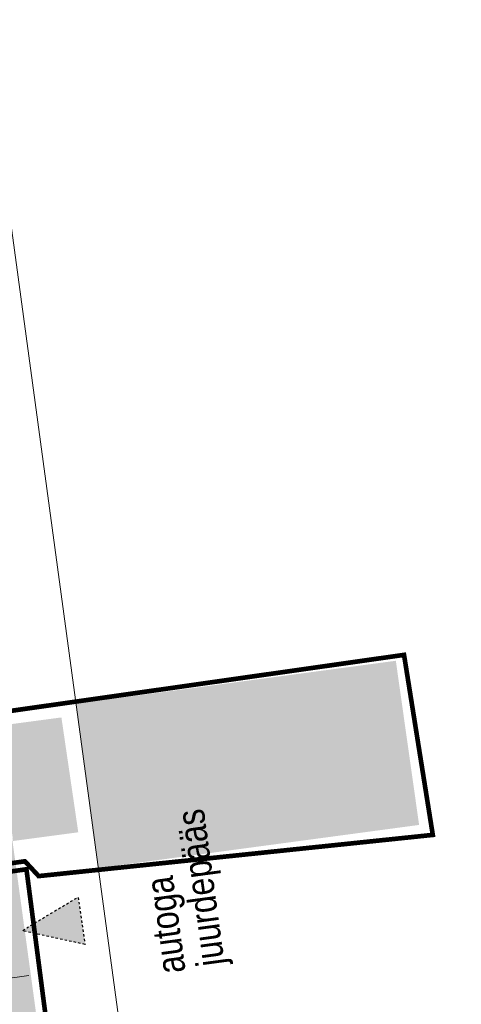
# Model space of a CAD drawing. Header units: metres. Extents: x 737835 to 905050, y 6570742 to 6590316.
# Tile 189 of 256: x 738033 to 738052, y 6590100 to 6590143. Entities that reach past the tile are written whole.
import ezdxf

# ---------------------------------------------------------------- set-up
doc = ezdxf.new("R2010")
doc.units = ezdxf.units.M
doc.header["$LTSCALE"] = 0.5
doc.linetypes.add('DGN Style 2', pattern=[2e-07, 0, -2e-07])
doc.linetypes.add('TOOPIIR', pattern=[7, 6, -1])
for name, color, linetype, lineweight in [('AS_mõõdud', 7, 'Continuous', 0), ('AS_sissepaas', 7, 'Continuous', 0), ('AS_teed', 7, 'Continuous', 13), ('AS_tekst', 7, 'Continuous', 0), ('AS_töömaapiir PK', 6, 'Continuous', 13), ('AS_töömaapiir RG', 173, 'Continuous', 13), ('AS_äärekivi 10cm', 7, 'Continuous', 13), ('TM-katend_betoonkivisillutis_hall', 251, 'Continuous', 9)]:
    doc.layers.add(name, color=color, linetype=linetype, lineweight=lineweight)
doc.layers.add('TM-katend_asfalt_ST_t2', color=7, linetype='Continuous', lineweight=9, true_color=0xffcdcd)
doc.layers.add('TM-katend_muru', color=7, linetype='Continuous', lineweight=9, true_color=0xe6ffa0)
doc.styles.add('GENERATED_STYLE_1', font='ARIALN.TTF')

# ---------------------------------------------------------------- blocks, each defined once
blk = doc.blocks.new('A$C38142006')
at = {"layer": 'TM-katend_betoonkivisillutis_hall'}
h = blk.add_hatch(dxfattribs=at)
h.set_pattern_fill('AR-HBONE', color=256, scale=0.0037)
h.set_pattern_definition([(45, (-738028.24952, -6590164.39932), (0, 0.531631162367), [1.12776, -0.37592]), (135, (-738027.9837, -6590164.1335), (5e-17, 0.531631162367), [1.12776, -0.37592])])
h.paths.add_polyline_path([(6.935, -74.846), (6.092, -68.686), (4.477, -56.879), (4.005, -52.333), (2.777, -52.523), (-3.839, -0.029), (-5.285, -0.282), (1.548, -52.714), (2.158, -57.55), (3.647, -69.025), (4.493, -75.178)])

msp = doc.modelspace()

# ---------------------------------------------------------------- hatches: boundary and pattern name
at = {"layer": 'AS_sissepaas', "linetype": 'DGN Style 2', "lineweight": 30}
h = msp.add_hatch(color=7, dxfattribs=at)
h.dxf.hatch_style = 1
h.paths.add_polyline_path([(738035.897, 6590102.753), (738033.187, 6590103.349), (738035.592, 6590104.798)])
at = {"layer": 'TM-katend_asfalt_ST_t2'}
h = msp.add_hatch(color=256, dxfattribs=at)
h.dxf.hatch_style = 1
h.paths.add_polyline_path([(738050.279, 6590107.904), (738049.277, 6590114.976), (738035.501, 6590113.124), (738036.486, 6590106.049)])
at = {"layer": 'TM-katend_muru'}
h = msp.add_hatch(color=256, dxfattribs=at)
h.dxf.hatch_style = 1
h.paths.add_polyline_path([(738034.876, 6590112.535), (738032.151, 6590112.171), (738032.795, 6590107.212), (738035.602, 6590107.587)])

# ---------------------------------------------------------------- linework, layer by layer
at = {"layer": 'AS_sissepaas', "color": 7, "linetype": 'DGN Style 2', "lineweight": 30, "flags": 128}
msp.add_lwpolyline([(738035.897, 6590102.753), (738033.187, 6590103.349), (738035.592, 6590104.798)], close=True, dxfattribs=at)
at = {"layer": 'AS_teed'}
msp.add_lwpolyline([(738032.628, 6590134.366), (738036.323, 6590107.046), (738039.755, 6590081.737), (738043.259, 6590055.527), (738044.089, 6590049.342), (738045.2, 6590041.186), (738046.397, 6590032.714), (738049.62, 6590009.912), (738052.096, 6589990.744)], dxfattribs=at)
at = {"layer": 'AS_töömaapiir PK', "color": 6, "linetype": 'TOOPIIR', "lineweight": 30, "ltscale": 0.5, "flags": 128}
msp.add_lwpolyline([(737963.827, 6590096.358, 0.2, 0.2, 0), (738033.37, 6590105.993, 0.2, 0.2, 0), (738033.37, 6590105.993, 0.2, 0.2, 0), (738033.37, 6590105.993, 0.2, 0.2, 0), (738033.37, 6590105.993, 0.2, 0.2, 0), (738033.37, 6590105.993, 0.2, 0.2, 0), (738033.37, 6590105.993, 0.2, 0.2, 0), (738033.37, 6590105.993, 0.2, 0.2, 0), (738033.37, 6590105.993, 0.2, 0.2, 0), (738049.31, 6589984.041, 0.2, 0.2, 0), (738049.31, 6589984.041, 0.2, 0.2, 0), (737975.994, 6589973.92, 0.2, 0.2, 0), (737970.689, 6590011.382, 0.2, 0.2, 0), (737975.201, 6590011.99, 0.2, 0.2, 0), (737963.896, 6590095.866, 0, 0, 0)], format="xyseb", dxfattribs=at)
at = {"layer": 'AS_töömaapiir RG', "linetype": 'TOOPIIR', "lineweight": 30, "const_width": 0.2, "flags": 128}
msp.add_lwpolyline([(737963.822, 6590096.649), (737956.924, 6590101.458), (737956.924, 6590101.458), (737956.924, 6590101.458), (737946.647, 6590181.305), (737967.494, 6590184.124), (737960.647, 6590234.058), (737960.647, 6590234.058), (737960.647, 6590234.058), (737983.565, 6590275.756), (737987.44, 6590292.103), (737984.106, 6590299.793), (737984.106, 6590299.793), (737984.106, 6590299.793), (738003.037, 6590306.809), (738007.15, 6590312.552), (738014.762, 6590313.765), (738016.448, 6590305.611), (738011.392, 6590304.108), (738008.102, 6590295.97), (738008.102, 6590295.97), (738008.102, 6590295.97), (738023.502, 6590174.31), (738026.68, 6590174.859), (738026.68, 6590174.859), (738028.25, 6590164.399), (738024.457, 6590163.834), (738028.273, 6590134.063), (738028.273, 6590134.063), (738031.2, 6590112.604), (738049.63, 6590115.23), (738049.63, 6590115.23), (738050.869, 6590107.474), (738033.897, 6590105.7), (738033.305, 6590106.337), (738033.305, 6590106.337), (738033.305, 6590106.337)], close=True, dxfattribs=at)
at = {"layer": 'AS_äärekivi 10cm'}
msp.add_line((738030.906, 6590101.064), (738033.47, 6590101.421), dxfattribs=at)

# ---------------------------------------------------------------- block references
at = {"layer": 'AS_mõõdud', "linetype": 'ByBlock'}
msp.add_blockref('A$C38142006', (738028.25, 6590164.399), dxfattribs=at)

# ---------------------------------------------------------------- texts
at = {"layer": 'AS_tekst', "color": 7, "style": 'GENERATED_STYLE_1'}
for s, p in [('juurdepääs', (738041.909, 6590101.903)), ('autoga', (738040.228, 6590101.584))]:
    msp.add_text(s, height=1.2, rotation=97.7015, dxfattribs=at).set_placement(p)

doc.saveas('drawing.dxf')
